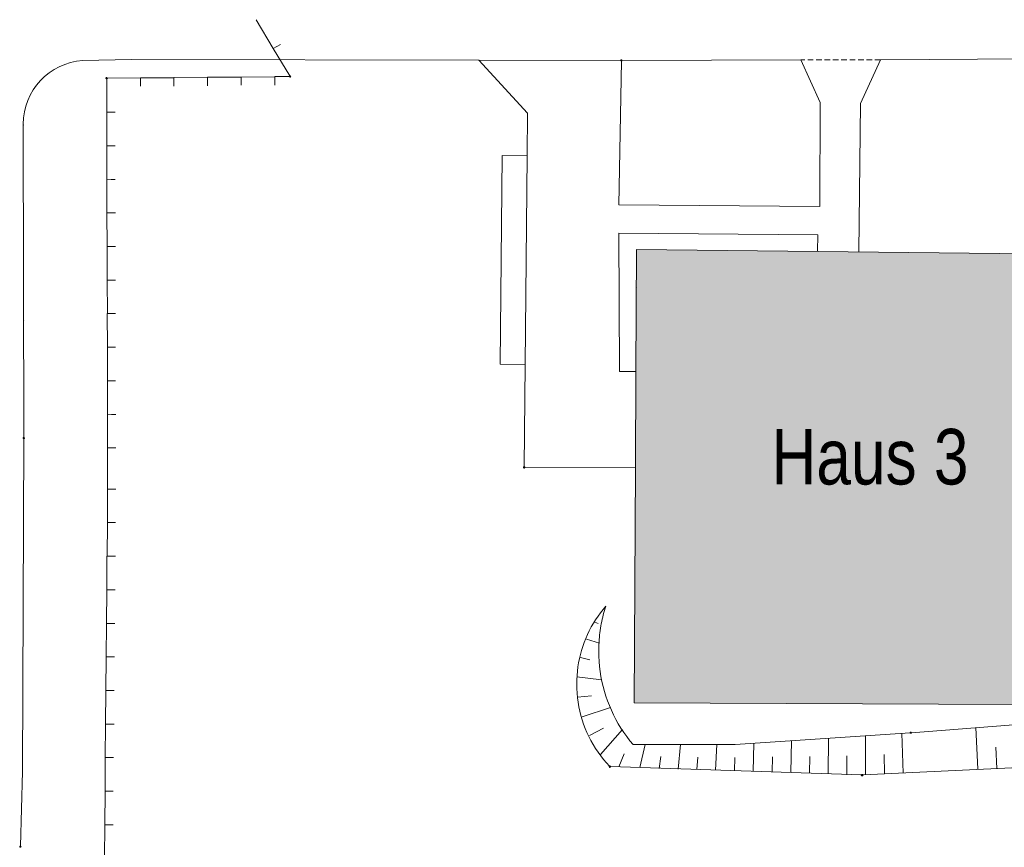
# Model space of a CAD drawing. Header units: metres. Extents: x -15 to 143, y -45 to 47.
# Tile 29 of 41: x 87.49 to 89.6, y 31.3 to 33.07. Entities that reach past the tile are written whole.
import ezdxf

# ---------------------------------------------------------------- set-up
doc = ezdxf.new("R2010")
doc.units = ezdxf.units.M
doc.header["$LTSCALE"] = 0.0125
doc.layers.add('X_YYY_STF_8', color=7, linetype='Continuous', lineweight=9)
doc.styles.add('ERSTELLTER_STIL_2', font='ARIALN.TTF')

# ---------------------------------------------------------------- blocks, each defined once
blk = doc.blocks.new('Ü_Plan_W')
at = {"layer": 'X_YYY_STF_8', "linetype": 'Continuous', "lineweight": 0}
for points in [[(1.1068, 5.8153), (1.106, 5.8141), (1.1051, 5.8141), (1.1043, 5.8153), (1.1051, 5.8166), (1.106, 5.8166), (1.1068, 5.8153)], [(0.515, 5.7866), (0.5141, 5.7857), (0.5133, 5.7857), (0.5124, 5.7866), (0.5133, 5.7878), (0.5141, 5.7878)], [(0.1873, 5.7836), (0.1865, 5.7823), (0.1852, 5.7823), (0.1848, 5.7836), (0.1852, 5.7844), (0.1865, 5.7844)], [(0.0396, 5.1405), (0.0387, 5.1393), (0.0375, 5.1393), (0.037, 5.1405), (0.0375, 5.1414), (0.0387, 5.1414)], [(0.9332, 5.0881), (0.9324, 5.0868), (0.9311, 5.0868), (0.9307, 5.0881), (0.9311, 5.0889), (0.9324, 5.0889)], [(1.6237, 4.6139), (1.6229, 4.6131), (1.622, 4.6131), (1.6212, 4.6139), (1.622, 4.6152), (1.6229, 4.6152)], [(1.5369, 4.5381), (1.5361, 4.5373), (1.5348, 4.5373), (1.5339, 4.5381), (1.5348, 4.5394), (1.5361, 4.5394)]]:
    blk.add_hatch(color=256, dxfattribs=at).paths.add_polyline_path(points, flags=0)
at = {"layer": 'X_YYY_STF_8'}
h = blk.add_hatch(color=9, dxfattribs=at)
h.dxf.hatch_style = 1
h.paths.add_polyline_path([(1.1326, 5.4775), (2.0508, 5.4674), (2.0508, 5.4331), (2.0491, 5.2595), (1.9484, 5.2599), (1.9437, 4.6639), (1.1284, 4.6677), (1.1305, 5.0872), (1.1314, 5.2595)])
at = {"layer": 'X_YYY_STF_8', "linetype": 'Continuous', "lineweight": 9}
for points in [[(1.0861, 4.5534), (1.0856, 4.5521), (1.0844, 4.5521), (1.0835, 4.5534), (1.0844, 4.5542), (1.0856, 4.5542)], [(0.0332, 4.4103), (0.0324, 4.4094), (0.0315, 4.4094), (0.0307, 4.4103), (0.0315, 4.4116), (0.0324, 4.4116), (0.0332, 4.4103)]]:
    blk.add_hatch(color=256, dxfattribs=at).paths.add_polyline_path(points, flags=0)
at = {"layer": 'X_YYY_STF_8', "linetype": 'Continuous', "lineweight": 0}
for p, q in [((0.4528, 5.8882), (0.4837, 5.8365)), ((0.49, 5.8403), (0.4964, 5.8441)), ((0.4837, 5.8365), (0.4837, 5.8369)), ((0.4837, 5.8369), (0.5133, 5.7878)), ((0.2297, 5.817), (0.1433, 5.8153)), ((0.2297, 5.817), (0.8507, 5.8158)), ((0.9379, 5.7214), (0.8507, 5.8158)), ((0.8507, 5.8158), (1.1043, 5.8153)), ((1.1005, 5.5571), (1.1055, 5.8141)), ((1.4332, 5.8166), (1.4256, 5.8166)), ((1.448, 5.8166), (1.4383, 5.8166)), ((1.4633, 5.8166), (1.4531, 5.8166)), ((1.4781, 5.8166), (1.4679, 5.8166)), ((1.4933, 5.8166), (1.4832, 5.8166)), ((1.5081, 5.8166), (1.498, 5.8166)), ((1.5229, 5.8166), (1.5132, 5.8166)), ((1.5382, 5.8166), (1.528, 5.8166)), ((1.5327, 5.7387), (1.5682, 5.8166)), ((1.553, 5.8166), (1.5433, 5.8166)), ((1.5682, 5.8166), (2.1093, 5.8196)), ((0.366, 5.7853), (0.4261, 5.7857)), ((0.4261, 5.7857), (0.4862, 5.7861)), ((0.4261, 5.7857), (0.4261, 5.7857)), ((0.4862, 5.7861), (0.4862, 5.7866)), ((0.4862, 5.7866), (0.5124, 5.7866)), ((0.5146, 5.787), (0.5146, 5.7866)), ((0.1861, 5.7231), (0.1861, 5.7823)), ((0.1869, 5.7836), (0.1869, 5.7834)), ((0.1873, 5.7836), (0.2462, 5.784)), ((0.2462, 5.784), (0.3059, 5.7844)), ((0.2462, 5.784), (0.2462, 5.784)), ((0.2462, 5.7764), (0.2462, 5.7692)), ((0.3059, 5.7844), (0.3063, 5.7849)), ((0.3063, 5.7849), (0.366, 5.7853)), ((0.3063, 5.7772), (0.3063, 5.7696)), ((0.366, 5.7853), (0.366, 5.7851)), ((0.366, 5.7777), (0.366, 5.77)), ((0.4261, 5.7781), (0.4261, 5.7709)), ((0.4862, 5.7789), (0.4862, 5.7713)), ((1.4603, 5.7404), (1.4599, 5.5541)), ((0.1865, 5.6629), (0.1861, 5.7231)), ((0.1861, 5.7231), (0.1861, 5.7229)), ((0.1937, 5.7231), (0.2013, 5.7231)), ((0.937, 5.6447), (0.9379, 5.7214)), ((0.037, 5.7006), (0.0383, 5.1418)), ((0.1865, 5.6032), (0.1861, 5.6629)), ((0.1861, 5.6629), (0.1865, 5.6629)), ((0.1937, 5.6629), (0.2013, 5.6629)), ((0.8922, 5.6452), (0.8888, 5.2726)), ((0.8922, 5.6452), (0.937, 5.6447)), ((0.937, 5.6447), (0.9337, 5.2722)), ((0.1865, 5.6028), (0.1865, 5.6032)), ((0.1865, 5.5431), (0.1865, 5.6028)), ((0.1941, 5.6028), (0.2013, 5.6028)), ((1.4599, 5.5541), (1.1005, 5.5571)), ((0.1869, 5.483), (0.1865, 5.5431)), ((0.1865, 5.5431), (0.1865, 5.5429)), ((0.1941, 5.5431), (0.2017, 5.5431)), ((1.1017, 5.2595), (1.1005, 5.5067)), ((1.1005, 5.5067), (1.4561, 5.5038)), ((1.4556, 5.4737), (1.4561, 5.5038)), ((0.1869, 5.4229), (0.1869, 5.483)), ((0.1869, 5.483), (0.1869, 5.4828)), ((0.1941, 5.483), (0.2017, 5.483)), ((0.1873, 5.3632), (0.1869, 5.4229)), ((0.1869, 5.4229), (0.1869, 5.4227)), ((0.1945, 5.4229), (0.2017, 5.4229)), ((1.1331, 5.4102), (1.1331, 5.41)), ((0.04, 5.3509), (0.04, 5.3509)), ((0.1873, 5.3031), (0.1869, 5.3632)), ((0.1869, 5.3632), (0.1873, 5.3632)), ((0.1945, 5.3632), (0.2021, 5.3632)), ((0.1873, 5.243), (0.1873, 5.3031)), ((0.1873, 5.3031), (0.1873, 5.3029)), ((0.1949, 5.3031), (0.2021, 5.3031)), ((0.8888, 5.2726), (0.9337, 5.2722)), ((0.932, 5.0893), (0.9337, 5.2722)), ((1.1314, 5.2595), (1.1017, 5.2595)), ((0.1877, 5.1833), (0.1873, 5.243)), ((0.1873, 5.243), (0.1873, 5.2428)), ((0.1949, 5.243), (0.2021, 5.243)), ((0.1877, 5.1829), (0.1877, 5.1833)), ((0.1877, 5.1232), (0.1877, 5.1829)), ((0.1949, 5.1829), (0.2026, 5.1829)), ((0.0383, 5.1393), (0.0358, 4.5445)), ((0.1877, 5.0631), (0.1877, 5.1232)), ((0.1877, 5.1232), (0.1877, 5.1232)), ((0.1949, 5.1232), (0.2026, 5.1232)), ((0.9328, 5.0881), (0.9328, 5.0879)), ((0.1873, 4.9894), (0.1877, 5.0495)), ((0.1877, 5.0495), (0.1877, 5.0631)), ((0.1877, 5.0495), (0.1877, 5.0495)), ((0.1954, 5.0495), (0.2026, 5.0495)), ((0.1869, 4.9297), (0.1873, 4.9894)), ((0.1873, 4.9894), (0.1873, 4.9894)), ((0.1949, 4.9894), (0.2021, 4.9894)), ((0.1861, 4.8696), (0.1865, 4.9293)), ((0.1865, 4.9293), (0.1869, 4.9297)), ((0.1941, 4.9293), (0.2017, 4.9293)), ((0.1856, 4.8095), (0.1861, 4.8696)), ((0.1861, 4.8696), (0.1861, 4.8694)), ((0.1937, 4.8692), (0.2013, 4.8692)), ((0.1852, 4.7494), (0.1856, 4.8095)), ((0.1856, 4.8095), (0.1856, 4.8093)), ((0.1933, 4.8095), (0.2004, 4.8095)), ((1.0581, 4.8116), (1.064, 4.8095)), ((1.0433, 4.7811), (1.0662, 4.7739)), ((0.1848, 4.6897), (0.1852, 4.7494)), ((0.1852, 4.7494), (0.1852, 4.7494)), ((0.1928, 4.7494), (0.2, 4.7494)), ((1.0323, 4.7485), (1.0492, 4.7443)), ((1.026, 4.7138), (1.07, 4.7083)), ((0.1839, 4.6296), (0.1848, 4.6897)), ((0.1848, 4.6897), (0.1848, 4.6895)), ((0.192, 4.6893), (0.1996, 4.6893)), ((1.0268, 4.6774), (1.0522, 4.68)), ((1.0353, 4.6423), (1.0861, 4.6592)), ((0.1835, 4.5695), (0.1839, 4.6296)), ((0.1839, 4.6296), (0.1839, 4.6296)), ((0.1916, 4.6296), (0.1992, 4.6296)), ((1.0484, 4.6093), (1.0734, 4.6224)), ((1.0683, 4.575), (1.1072, 4.6199)), ((1.6212, 4.6139), (1.3087, 4.5932)), ((1.5416, 4.5386), (1.5412, 4.6084)), ((1.6085, 4.542), (1.6063, 4.6131)), ((1.6233, 4.6143), (1.6233, 4.6139)), ((1.7422, 4.5487), (1.7384, 4.6232)), ((1.1263, 4.5928), (1.3087, 4.5932)), ((1.1381, 4.5517), (1.1479, 4.5928)), ((1.2067, 4.5492), (1.2109, 4.5928)), ((1.2736, 4.547), (1.2757, 4.5928)), ((1.3405, 4.5449), (1.3422, 4.5953)), ((1.4078, 4.5428), (1.4091, 4.5995)), ((1.4747, 4.5403), (1.4751, 4.6042)), ((1.1009, 4.553), (1.1106, 4.5762)), ((1.5081, 4.539), (1.5081, 4.5729)), ((1.575, 4.5403), (1.5746, 4.5754)), ((1.7757, 4.5504), (1.774, 4.5881)), ((0.1831, 4.5098), (0.1835, 4.5695)), ((0.1835, 4.5695), (0.1835, 4.5693)), ((0.1911, 4.5695), (0.1983, 4.5695)), ((1.1728, 4.5504), (1.1758, 4.5716)), ((1.2402, 4.5483), (1.2418, 4.5703)), ((1.3075, 4.5458), (1.3079, 4.5695)), ((1.3744, 4.5436), (1.3752, 4.5707)), ((1.4412, 4.5415), (1.4417, 4.5716)), ((0.0358, 4.5445), (0.032, 4.4116)), ((1.0856, 4.5534), (1.0856, 4.5532)), ((1.0861, 4.5534), (1.5344, 4.5386)), ((1.5369, 4.5386), (1.8498, 4.5538)), ((0.1827, 4.4497), (0.1831, 4.5094)), ((0.1831, 4.5094), (0.1831, 4.5098)), ((0.1907, 4.5094), (0.1979, 4.5094)), ((0.1822, 4.3896), (0.1827, 4.4497)), ((0.1827, 4.4497), (0.1827, 4.4495)), ((0.1899, 4.4492), (0.1975, 4.4492)), ((0.0328, 4.4107), (0.0328, 4.4103))]:
    blk.add_line(p, q, dxfattribs=at)
at = {"layer": 'X_YYY_STF_8', "linetype": 'Continuous', "lineweight": 13}
for p, q in [((0.4837, 5.8369), (0.49, 5.8403)), ((1.5682, 5.8166), (1.5581, 5.8166)), ((0.4261, 5.7857), (0.4261, 5.7781)), ((0.4862, 5.7866), (0.4862, 5.7789)), ((0.2462, 5.784), (0.2462, 5.7764)), ((0.3063, 5.7849), (0.3063, 5.7772)), ((0.366, 5.7853), (0.366, 5.7777)), ((0.1861, 5.7231), (0.1937, 5.7231)), ((0.1865, 5.6629), (0.1937, 5.6629)), ((0.1865, 5.6032), (0.1941, 5.6028)), ((0.1865, 5.5431), (0.1941, 5.5431)), ((0.1869, 5.483), (0.1941, 5.483)), ((0.1869, 5.4229), (0.1945, 5.4229)), ((0.1873, 5.3632), (0.1945, 5.3632)), ((0.1873, 5.3031), (0.1949, 5.3031)), ((0.1873, 5.243), (0.1949, 5.243)), ((0.1877, 5.1833), (0.1949, 5.1829)), ((0.1877, 5.1232), (0.1949, 5.1232)), ((0.1877, 5.0495), (0.1954, 5.0495)), ((0.1873, 4.9894), (0.1949, 4.9894)), ((0.1869, 4.9297), (0.1941, 4.9293)), ((0.1861, 4.8696), (0.1937, 4.8692)), ((0.1856, 4.8095), (0.1933, 4.8095)), ((0.1852, 4.7494), (0.1928, 4.7494)), ((0.1848, 4.6897), (0.192, 4.6893)), ((0.1839, 4.6296), (0.1916, 4.6296)), ((0.1835, 4.5695), (0.1911, 4.5695)), ((0.1831, 4.5098), (0.1907, 4.5094)), ((0.1827, 4.4497), (0.1899, 4.4492))]:
    blk.add_line(p, q, dxfattribs=at)
at = {"layer": 'X_YYY_STF_8', "linetype": 'Continuous', "lineweight": 9}
for p, q in [((0.4837, 5.8365), (0.4837, 5.8369)), ((1.1064, 5.8153), (1.1064, 5.8151)), ((0.4261, 5.7857), (0.4261, 5.7857)), ((0.4862, 5.7861), (0.4862, 5.7866)), ((0.2462, 5.784), (0.2462, 5.784)), ((0.3059, 5.7844), (0.3063, 5.7849)), ((0.366, 5.7853), (0.366, 5.7851)), ((0.1861, 5.7231), (0.1861, 5.7229)), ((0.1861, 5.6629), (0.1865, 5.6629)), ((0.1865, 5.6028), (0.1865, 5.6032)), ((0.1865, 5.5431), (0.1865, 5.5429)), ((0.1869, 5.483), (0.1869, 5.4828)), ((0.1869, 5.4229), (0.1869, 5.4227)), ((0.1869, 5.3632), (0.1873, 5.3632)), ((0.1873, 5.3031), (0.1873, 5.3029)), ((0.1873, 5.243), (0.1873, 5.2428)), ((0.1877, 5.1829), (0.1877, 5.1833)), ((0.0392, 5.1405), (0.0392, 5.1403)), ((0.1877, 5.1232), (0.1877, 5.1232)), ((0.1877, 5.0495), (0.1877, 5.0495)), ((0.1873, 4.9894), (0.1873, 4.9894)), ((0.1865, 4.9293), (0.1869, 4.9297)), ((0.1861, 4.8696), (0.1861, 4.8694)), ((0.1856, 4.8095), (0.1856, 4.8093)), ((0.1852, 4.7494), (0.1852, 4.7494)), ((0.1848, 4.6897), (0.1848, 4.6895)), ((0.1839, 4.6296), (0.1839, 4.6296)), ((0.1835, 4.5695), (0.1835, 4.5693)), ((0.1831, 4.5094), (0.1831, 4.5098)), ((0.1827, 4.4497), (0.1827, 4.4495))]:
    blk.add_line(p, q, dxfattribs=at)
at = {"layer": 'X_YYY_STF_8', "linetype": 'Continuous', "lineweight": 5}
for p, q in [((1.4256, 5.8166), (1.1068, 5.8153)), ((1.4256, 5.8166), (1.4603, 5.7404)), ((1.5297, 5.4733), (1.5327, 5.7387)), ((0.9328, 5.0881), (1.1305, 5.0872)), ((1.6237, 4.6139), (2.0276, 4.6461))]:
    blk.add_line(p, q, dxfattribs=at)
at = {"layer": 'X_YYY_STF_8', "linetype": 'Continuous', "lineweight": 0}
for points in [[(1.1068, 5.8153), (1.106, 5.8141), (1.1051, 5.8141), (1.1043, 5.8153), (1.1051, 5.8166), (1.106, 5.8166), (1.1068, 5.8153)], [(0.515, 5.7866), (0.5141, 5.7857), (0.5133, 5.7857), (0.5124, 5.7866), (0.5133, 5.7878), (0.5141, 5.7878)], [(0.1873, 5.7836), (0.1865, 5.7823), (0.1852, 5.7823), (0.1848, 5.7836), (0.1852, 5.7844), (0.1865, 5.7844)], [(0.0396, 5.1405), (0.0387, 5.1393), (0.0375, 5.1393), (0.037, 5.1405), (0.0375, 5.1414), (0.0387, 5.1414)], [(0.9332, 5.0881), (0.9324, 5.0868), (0.9311, 5.0868), (0.9307, 5.0881), (0.9311, 5.0889), (0.9324, 5.0889)], [(1.6237, 4.6139), (1.6229, 4.6131), (1.622, 4.6131), (1.6212, 4.6139), (1.622, 4.6152), (1.6229, 4.6152)], [(1.5369, 4.5381), (1.5361, 4.5373), (1.5348, 4.5373), (1.5339, 4.5381), (1.5348, 4.5394), (1.5361, 4.5394)]]:
    blk.add_lwpolyline(points, close=True, dxfattribs=at)
at = {"layer": 'X_YYY_STF_8', "linetype": 'Continuous', "lineweight": 9}
for points in [[(1.1043, 5.8153), (1.1043, 5.8155), (1.1043, 5.8156), (1.1043, 5.8157), (1.1043, 5.8158), (1.1043, 5.8159), (1.1044, 5.816), (1.1044, 5.8161), (1.1045, 5.8162), (1.1045, 5.8162), (1.1046, 5.8163), (1.1047, 5.8164), (1.1047, 5.8164), (1.1048, 5.8165), (1.1049, 5.8165), (1.105, 5.8165), (1.1051, 5.8166), (1.1052, 5.8166), (1.1053, 5.8166), (1.1054, 5.8166), (1.1055, 5.8166)], [(1.1055, 5.8145), (1.1054, 5.8145), (1.1053, 5.8145), (1.1052, 5.8145), (1.1051, 5.8145), (1.105, 5.8146), (1.1049, 5.8146), (1.1048, 5.8146), (1.1047, 5.8147), (1.1047, 5.8147), (1.1046, 5.8148), (1.1045, 5.8148), (1.1045, 5.8149), (1.1044, 5.8149), (1.1044, 5.815), (1.1043, 5.815), (1.1043, 5.8151), (1.1043, 5.8152), (1.1043, 5.8152), (1.1043, 5.8153), (1.1043, 5.8153)], [(1.1055, 5.8166), (1.1056, 5.8166), (1.1057, 5.8166), (1.1057, 5.8166), (1.1058, 5.8166), (1.1058, 5.8165), (1.1059, 5.8165), (1.106, 5.8165), (1.106, 5.8164), (1.1061, 5.8164), (1.1061, 5.8163), (1.1062, 5.8162), (1.1062, 5.8162), (1.1062, 5.8161), (1.1063, 5.816), (1.1063, 5.8159), (1.1063, 5.8158), (1.1064, 5.8157), (1.1064, 5.8156), (1.1064, 5.8155), (1.1064, 5.8153)], [(1.1064, 5.8153), (1.1064, 5.8153), (1.1064, 5.8152), (1.1064, 5.8152), (1.1063, 5.8151), (1.1063, 5.815), (1.1063, 5.815), (1.1062, 5.8149), (1.1062, 5.8149), (1.1062, 5.8148), (1.1061, 5.8148), (1.1061, 5.8147), (1.106, 5.8147), (1.106, 5.8146), (1.1059, 5.8146), (1.1058, 5.8146), (1.1058, 5.8145), (1.1057, 5.8145), (1.1057, 5.8145), (1.1056, 5.8145), (1.1055, 5.8145)], [(0.037, 5.1405), (0.037, 5.1407), (0.0371, 5.1408), (0.0371, 5.1409), (0.0371, 5.141), (0.0371, 5.1411), (0.0371, 5.1412), (0.0372, 5.1413), (0.0372, 5.1414), (0.0373, 5.1414), (0.0373, 5.1415), (0.0374, 5.1416), (0.0374, 5.1416), (0.0375, 5.1417), (0.0375, 5.1417), (0.0376, 5.1417), (0.0376, 5.1418), (0.0377, 5.1418), (0.0378, 5.1418), (0.0378, 5.1418), (0.0379, 5.1418)], [(0.0379, 5.1393), (0.0378, 5.1393), (0.0378, 5.1394), (0.0377, 5.1395), (0.0376, 5.1395), (0.0376, 5.1396), (0.0375, 5.1397), (0.0375, 5.1397), (0.0374, 5.1398), (0.0374, 5.1398), (0.0373, 5.1399), (0.0373, 5.14), (0.0372, 5.14), (0.0372, 5.1401), (0.0371, 5.1402), (0.0371, 5.1402), (0.0371, 5.1403), (0.0371, 5.1404), (0.0371, 5.1404), (0.037, 5.1405), (0.037, 5.1405)], [(0.0379, 5.1418), (0.038, 5.1418), (0.0381, 5.1418), (0.0382, 5.1418), (0.0383, 5.1418), (0.0384, 5.1417), (0.0385, 5.1417), (0.0386, 5.1417), (0.0387, 5.1416), (0.0388, 5.1416), (0.0388, 5.1415), (0.0389, 5.1414), (0.039, 5.1414), (0.039, 5.1413), (0.039, 5.1412), (0.0391, 5.1411), (0.0391, 5.141), (0.0391, 5.1409), (0.0391, 5.1408), (0.0392, 5.1407), (0.0392, 5.1405)], [(0.0392, 5.1405), (0.0392, 5.1404), (0.0391, 5.1403), (0.0391, 5.1402), (0.0391, 5.1401), (0.039, 5.14), (0.039, 5.1399), (0.0389, 5.1398), (0.0388, 5.1397), (0.0388, 5.1397), (0.0387, 5.1396), (0.0386, 5.1395), (0.0385, 5.1395), (0.0384, 5.1394), (0.0383, 5.1394), (0.0383, 5.1394), (0.0382, 5.1393), (0.0381, 5.1393), (0.038, 5.1393), (0.038, 5.1393), (0.0379, 5.1393)]]:
    blk.add_lwpolyline(points, dxfattribs=at)
at = {"layer": 'X_YYY_STF_8', "linetype": 'Continuous', "lineweight": 0}
for points in [[(0.5124, 5.787), (0.5125, 5.787), (0.5125, 5.7871), (0.5125, 5.7872), (0.5125, 5.7872), (0.5125, 5.7873), (0.5126, 5.7873), (0.5126, 5.7874), (0.5126, 5.7875), (0.5127, 5.7875), (0.5128, 5.7876), (0.5128, 5.7876), (0.5129, 5.7876), (0.513, 5.7877), (0.5131, 5.7877), (0.5132, 5.7878), (0.5133, 5.7878), (0.5134, 5.7878), (0.5135, 5.7878), (0.5136, 5.7878), (0.5137, 5.7878)], [(0.5137, 5.7857), (0.5136, 5.7857), (0.5135, 5.7857), (0.5134, 5.7857), (0.5133, 5.7858), (0.5132, 5.7858), (0.5131, 5.7858), (0.513, 5.7859), (0.5129, 5.7859), (0.5128, 5.786), (0.5128, 5.786), (0.5127, 5.7861), (0.5126, 5.7862), (0.5126, 5.7862), (0.5126, 5.7863), (0.5125, 5.7864), (0.5125, 5.7865), (0.5125, 5.7866), (0.5125, 5.7867), (0.5125, 5.7869), (0.5124, 5.787)], [(0.5137, 5.7878), (0.5138, 5.7878), (0.5138, 5.7878), (0.5139, 5.7878), (0.514, 5.7878), (0.514, 5.7878), (0.5141, 5.7877), (0.5141, 5.7877), (0.5142, 5.7876), (0.5142, 5.7876), (0.5143, 5.7876), (0.5143, 5.7875), (0.5144, 5.7875), (0.5144, 5.7874), (0.5145, 5.7873), (0.5145, 5.7873), (0.5145, 5.7872), (0.5145, 5.7872), (0.5145, 5.7871), (0.5146, 5.787), (0.5146, 5.787)], [(0.5146, 5.7866), (0.5146, 5.7865), (0.5145, 5.7864), (0.5145, 5.7864), (0.5145, 5.7863), (0.5145, 5.7862), (0.5145, 5.7862), (0.5144, 5.7861), (0.5144, 5.7861), (0.5143, 5.786), (0.5143, 5.786), (0.5142, 5.7859), (0.5142, 5.7859), (0.5141, 5.7858), (0.5141, 5.7858), (0.514, 5.7858), (0.514, 5.7858), (0.5139, 5.7857), (0.5138, 5.7857), (0.5138, 5.7857), (0.5137, 5.7857)], [(0.1848, 5.7836), (0.1848, 5.7837), (0.1848, 5.7838), (0.1848, 5.7839), (0.1848, 5.7841), (0.1849, 5.7842), (0.1849, 5.7842), (0.1849, 5.7843), (0.185, 5.7844), (0.185, 5.7845), (0.1851, 5.7845), (0.1851, 5.7846), (0.1852, 5.7847), (0.1852, 5.7847), (0.1853, 5.7848), (0.1853, 5.7848), (0.1854, 5.7848), (0.1854, 5.7848), (0.1855, 5.7849), (0.1856, 5.7849), (0.1856, 5.7849)], [(0.1856, 5.7827), (0.1856, 5.7828), (0.1855, 5.7828), (0.1854, 5.7828), (0.1854, 5.7828), (0.1853, 5.7828), (0.1853, 5.7829), (0.1852, 5.7829), (0.1852, 5.7829), (0.1851, 5.783), (0.1851, 5.783), (0.185, 5.7831), (0.185, 5.7831), (0.1849, 5.7832), (0.1849, 5.7832), (0.1849, 5.7833), (0.1848, 5.7833), (0.1848, 5.7834), (0.1848, 5.7835), (0.1848, 5.7835), (0.1848, 5.7836)], [(0.1856, 5.7849), (0.1858, 5.7849), (0.1859, 5.7849), (0.186, 5.7848), (0.1861, 5.7848), (0.1862, 5.7848), (0.1863, 5.7848), (0.1864, 5.7847), (0.1864, 5.7847), (0.1865, 5.7846), (0.1866, 5.7845), (0.1866, 5.7845), (0.1867, 5.7844), (0.1867, 5.7843), (0.1868, 5.7842), (0.1868, 5.7842), (0.1869, 5.7841), (0.1869, 5.7839), (0.1869, 5.7838), (0.1869, 5.7837), (0.1869, 5.7836)], [(0.1869, 5.7836), (0.1869, 5.7835), (0.1869, 5.7835), (0.1869, 5.7834), (0.1869, 5.7833), (0.1868, 5.7833), (0.1868, 5.7832), (0.1867, 5.7832), (0.1867, 5.7831), (0.1866, 5.7831), (0.1866, 5.783), (0.1865, 5.783), (0.1864, 5.7829), (0.1864, 5.7829), (0.1863, 5.7829), (0.1862, 5.7828), (0.1861, 5.7828), (0.186, 5.7828), (0.1859, 5.7828), (0.1858, 5.7828), (0.1856, 5.7827)], [(0.0375, 5.7002), (0.0374, 5.7001), (0.0373, 5.7), (0.0373, 5.6999), (0.0373, 5.6998), (0.0372, 5.6998), (0.0372, 5.6998), (0.0372, 5.6998), (0.0371, 5.6998), (0.0371, 5.6998), (0.0371, 5.6999), (0.0371, 5.7), (0.0371, 5.7), (0.0371, 5.7002), (0.0371, 5.7003), (0.037, 5.7004), (0.037, 5.7006), (0.037, 5.7008), (0.037, 5.701), (0.037, 5.7012), (0.037, 5.7015)], [(0.9307, 5.0881), (0.9307, 5.0882), (0.9307, 5.0883), (0.9307, 5.0884), (0.9307, 5.0885), (0.9308, 5.0886), (0.9308, 5.0887), (0.9308, 5.0888), (0.9309, 5.0889), (0.9309, 5.0889), (0.931, 5.089), (0.931, 5.0891), (0.9311, 5.0891), (0.9311, 5.0892), (0.9312, 5.0892), (0.9312, 5.0892), (0.9313, 5.0893), (0.9314, 5.0893), (0.9314, 5.0893), (0.9315, 5.0893), (0.9315, 5.0893)], [(0.9315, 5.0872), (0.9315, 5.0872), (0.9314, 5.0872), (0.9314, 5.0872), (0.9313, 5.0873), (0.9312, 5.0873), (0.9312, 5.0873), (0.9311, 5.0873), (0.9311, 5.0874), (0.931, 5.0874), (0.931, 5.0875), (0.9309, 5.0875), (0.9309, 5.0876), (0.9308, 5.0876), (0.9308, 5.0877), (0.9308, 5.0877), (0.9307, 5.0878), (0.9307, 5.0879), (0.9307, 5.0879), (0.9307, 5.088), (0.9307, 5.0881)], [(0.9315, 5.0893), (0.9317, 5.0893), (0.9318, 5.0893), (0.9319, 5.0893), (0.932, 5.0893), (0.9321, 5.0892), (0.9322, 5.0892), (0.9323, 5.0892), (0.9324, 5.0891), (0.9324, 5.0891), (0.9325, 5.089), (0.9326, 5.0889), (0.9326, 5.0889), (0.9327, 5.0888), (0.9327, 5.0887), (0.9327, 5.0886), (0.9328, 5.0885), (0.9328, 5.0884), (0.9328, 5.0883), (0.9328, 5.0882), (0.9328, 5.0881)], [(0.9328, 5.0881), (0.9328, 5.088), (0.9328, 5.0879), (0.9328, 5.0879), (0.9328, 5.0878), (0.9327, 5.0877), (0.9327, 5.0877), (0.9327, 5.0876), (0.9326, 5.0876), (0.9326, 5.0875), (0.9325, 5.0875), (0.9324, 5.0874), (0.9324, 5.0874), (0.9323, 5.0873), (0.9322, 5.0873), (0.9321, 5.0873), (0.932, 5.0873), (0.9319, 5.0872), (0.9318, 5.0872), (0.9317, 5.0872), (0.9315, 5.0872)], [(1.0255, 4.7011), (1.0257, 4.7088), (1.0261, 4.7164), (1.0268, 4.724), (1.0277, 4.7316), (1.029, 4.7391), (1.0305, 4.7465), (1.0322, 4.7539), (1.0342, 4.7612), (1.0365, 4.7684), (1.039, 4.7755), (1.0418, 4.7826), (1.0448, 4.7895), (1.0481, 4.7963), (1.0516, 4.803), (1.0554, 4.8096), (1.0593, 4.816), (1.0636, 4.8224), (1.068, 4.8285), (1.0727, 4.8345), (1.0776, 4.8404)], [(1.0649, 4.76), (1.0649, 4.7641), (1.065, 4.7682), (1.0652, 4.7723), (1.0654, 4.7764), (1.0657, 4.7805), (1.066, 4.7846), (1.0665, 4.7887), (1.0669, 4.7927), (1.0675, 4.7968), (1.0681, 4.8008), (1.0687, 4.8048), (1.0695, 4.8089), (1.0703, 4.8129), (1.0711, 4.8168), (1.072, 4.8208), (1.073, 4.8248), (1.0741, 4.8287), (1.0752, 4.8326), (1.0764, 4.8365), (1.0776, 4.8404)], [(1.1263, 4.5928), (1.1204, 4.5998), (1.1149, 4.6071), (1.1096, 4.6145), (1.1046, 4.6221), (1.0999, 4.6299), (1.0955, 4.6378), (1.0913, 4.6459), (1.0875, 4.6541), (1.0839, 4.6624), (1.0807, 4.6708), (1.0777, 4.6794), (1.075, 4.688), (1.0727, 4.6968), (1.0706, 4.7056), (1.0689, 4.7145), (1.0675, 4.7235), (1.0663, 4.7325), (1.0655, 4.7416), (1.0651, 4.7508), (1.0649, 4.76)], [(1.0844, 4.5542), (1.0788, 4.5602), (1.0735, 4.5664), (1.0684, 4.5728), (1.0636, 4.5793), (1.0591, 4.5861), (1.0549, 4.5929), (1.0509, 4.5999), (1.0472, 4.6071), (1.0438, 4.6144), (1.0407, 4.6218), (1.0378, 4.6293), (1.0353, 4.637), (1.033, 4.6447), (1.031, 4.6526), (1.0294, 4.6605), (1.028, 4.6685), (1.0269, 4.6766), (1.0261, 4.6847), (1.0257, 4.6929), (1.0255, 4.7011)], [(1.6212, 4.6143), (1.6212, 4.6144), (1.6212, 4.6145), (1.6212, 4.6145), (1.6212, 4.6146), (1.6212, 4.6147), (1.6213, 4.6147), (1.6213, 4.6148), (1.6214, 4.6148), (1.6214, 4.6149), (1.6215, 4.6149), (1.6215, 4.615), (1.6216, 4.615), (1.6217, 4.6151), (1.6218, 4.6151), (1.6219, 4.6151), (1.622, 4.6151), (1.6221, 4.6152), (1.6222, 4.6152), (1.6223, 4.6152), (1.6224, 4.6152)], [(1.6224, 4.6131), (1.6223, 4.6131), (1.6222, 4.6131), (1.6221, 4.6131), (1.622, 4.6131), (1.6219, 4.6132), (1.6218, 4.6132), (1.6217, 4.6132), (1.6216, 4.6133), (1.6215, 4.6133), (1.6215, 4.6134), (1.6214, 4.6135), (1.6214, 4.6135), (1.6213, 4.6136), (1.6213, 4.6137), (1.6212, 4.6138), (1.6212, 4.6139), (1.6212, 4.614), (1.6212, 4.6141), (1.6212, 4.6142), (1.6212, 4.6143)], [(1.6224, 4.6152), (1.6225, 4.6152), (1.6226, 4.6152), (1.6226, 4.6152), (1.6227, 4.6151), (1.6227, 4.6151), (1.6228, 4.6151), (1.6229, 4.6151), (1.6229, 4.615), (1.623, 4.615), (1.623, 4.6149), (1.6231, 4.6149), (1.6231, 4.6148), (1.6231, 4.6148), (1.6232, 4.6147), (1.6232, 4.6147), (1.6232, 4.6146), (1.6232, 4.6145), (1.6233, 4.6145), (1.6233, 4.6144), (1.6233, 4.6143)], [(1.6233, 4.6139), (1.6233, 4.6139), (1.6233, 4.6138), (1.6232, 4.6137), (1.6232, 4.6137), (1.6232, 4.6136), (1.6232, 4.6136), (1.6231, 4.6135), (1.6231, 4.6134), (1.6231, 4.6134), (1.623, 4.6133), (1.623, 4.6133), (1.6229, 4.6133), (1.6229, 4.6132), (1.6228, 4.6132), (1.6227, 4.6131), (1.6227, 4.6131), (1.6226, 4.6131), (1.6226, 4.6131), (1.6225, 4.6131), (1.6224, 4.6131)], [(1.0835, 4.5534), (1.0835, 4.5535), (1.0835, 4.5536), (1.0836, 4.5537), (1.0836, 4.5538), (1.0836, 4.5539), (1.0836, 4.554), (1.0837, 4.5541), (1.0837, 4.5542), (1.0838, 4.5543), (1.0838, 4.5543), (1.0839, 4.5544), (1.084, 4.5545), (1.0841, 4.5545), (1.0841, 4.5545), (1.0842, 4.5546), (1.0843, 4.5546), (1.0844, 4.5546), (1.0846, 4.5546), (1.0847, 4.5547), (1.0848, 4.5547)], [(1.0848, 4.5547), (1.0849, 4.5547), (1.0849, 4.5546), (1.085, 4.5546), (1.085, 4.5546), (1.0851, 4.5546), (1.0852, 4.5545), (1.0852, 4.5545), (1.0853, 4.5545), (1.0853, 4.5544), (1.0854, 4.5543), (1.0854, 4.5543), (1.0855, 4.5542), (1.0855, 4.5541), (1.0855, 4.554), (1.0856, 4.5539), (1.0856, 4.5538), (1.0856, 4.5537), (1.0856, 4.5536), (1.0856, 4.5535), (1.0856, 4.5534)], [(1.0848, 4.5525), (1.0847, 4.5525), (1.0846, 4.5526), (1.0844, 4.5526), (1.0843, 4.5526), (1.0842, 4.5526), (1.0841, 4.5526), (1.0841, 4.5527), (1.084, 4.5527), (1.0839, 4.5528), (1.0838, 4.5528), (1.0838, 4.5529), (1.0837, 4.5529), (1.0837, 4.553), (1.0836, 4.553), (1.0836, 4.5531), (1.0836, 4.5531), (1.0836, 4.5532), (1.0835, 4.5533), (1.0835, 4.5533), (1.0835, 4.5534)], [(1.0856, 4.5534), (1.0856, 4.5533), (1.0856, 4.5533), (1.0856, 4.5532), (1.0856, 4.5531), (1.0856, 4.5531), (1.0855, 4.553), (1.0855, 4.553), (1.0855, 4.5529), (1.0854, 4.5529), (1.0854, 4.5528), (1.0853, 4.5528), (1.0853, 4.5527), (1.0852, 4.5527), (1.0852, 4.5526), (1.0851, 4.5526), (1.085, 4.5526), (1.085, 4.5526), (1.0849, 4.5526), (1.0849, 4.5525), (1.0848, 4.5525)], [(1.5339, 4.5386), (1.534, 4.5386), (1.534, 4.5387), (1.534, 4.5388), (1.534, 4.5388), (1.5341, 4.5389), (1.5341, 4.5389), (1.5342, 4.539), (1.5343, 4.539), (1.5343, 4.5391), (1.5344, 4.5392), (1.5345, 4.5392), (1.5346, 4.5392), (1.5347, 4.5393), (1.5348, 4.5393), (1.5348, 4.5393), (1.5349, 4.5394), (1.535, 4.5394), (1.5351, 4.5394), (1.5352, 4.5394), (1.5352, 4.5394)], [(1.5352, 4.5373), (1.5352, 4.5373), (1.5351, 4.5373), (1.535, 4.5373), (1.5349, 4.5373), (1.5348, 4.5374), (1.5348, 4.5374), (1.5347, 4.5375), (1.5346, 4.5375), (1.5345, 4.5376), (1.5344, 4.5376), (1.5343, 4.5377), (1.5343, 4.5378), (1.5342, 4.5378), (1.5341, 4.5379), (1.5341, 4.538), (1.534, 4.5381), (1.534, 4.5382), (1.534, 4.5383), (1.534, 4.5384), (1.5339, 4.5386)], [(1.5352, 4.5394), (1.5353, 4.5394), (1.5354, 4.5394), (1.5354, 4.5394), (1.5355, 4.5394), (1.5356, 4.5393), (1.5357, 4.5393), (1.5358, 4.5393), (1.5358, 4.5392), (1.5359, 4.5392), (1.536, 4.5392), (1.5361, 4.5391), (1.5362, 4.539), (1.5362, 4.539), (1.5363, 4.5389), (1.5364, 4.5389), (1.5364, 4.5388), (1.5364, 4.5388), (1.5365, 4.5387), (1.5365, 4.5386), (1.5365, 4.5386)], [(1.5365, 4.5381), (1.5364, 4.5381), (1.5364, 4.538), (1.5363, 4.538), (1.5362, 4.5379), (1.5362, 4.5378), (1.5361, 4.5378), (1.536, 4.5377), (1.536, 4.5377), (1.5359, 4.5376), (1.5359, 4.5376), (1.5358, 4.5375), (1.5357, 4.5375), (1.5357, 4.5374), (1.5356, 4.5374), (1.5355, 4.5374), (1.5355, 4.5373), (1.5354, 4.5373), (1.5353, 4.5373), (1.5353, 4.5373), (1.5352, 4.5373)], [(1.5365, 4.5386), (1.5365, 4.5386), (1.5365, 4.5386), (1.5365, 4.5386), (1.5365, 4.5386), (1.5365, 4.5386), (1.5365, 4.5386), (1.5365, 4.5385), (1.5365, 4.5385), (1.5365, 4.5385), (1.5365, 4.5385), (1.5365, 4.5385), (1.5365, 4.5385), (1.5365, 4.5385), (1.5365, 4.5384), (1.5365, 4.5384), (1.5365, 4.5384), (1.5365, 4.5383), (1.5365, 4.5383), (1.5365, 4.5382), (1.5365, 4.5381)], [(0.0307, 4.4107), (0.0307, 4.4108), (0.0307, 4.4108), (0.0307, 4.4109), (0.0307, 4.411), (0.0308, 4.411), (0.0308, 4.4111), (0.0308, 4.4111), (0.0309, 4.4112), (0.0309, 4.4113), (0.031, 4.4113), (0.0311, 4.4113), (0.0311, 4.4114), (0.0312, 4.4114), (0.0313, 4.4115), (0.0314, 4.4115), (0.0315, 4.4115), (0.0316, 4.4115), (0.0317, 4.4116), (0.0318, 4.4116), (0.032, 4.4116)], [(0.032, 4.4094), (0.0318, 4.4095), (0.0317, 4.4095), (0.0316, 4.4095), (0.0315, 4.4095), (0.0314, 4.4095), (0.0313, 4.4096), (0.0312, 4.4096), (0.0311, 4.4097), (0.0311, 4.4097), (0.031, 4.4098), (0.0309, 4.4098), (0.0309, 4.4099), (0.0308, 4.41), (0.0308, 4.4101), (0.0308, 4.4102), (0.0307, 4.4103), (0.0307, 4.4104), (0.0307, 4.4105), (0.0307, 4.4106), (0.0307, 4.4107)], [(0.0328, 4.4103), (0.0328, 4.4102), (0.0328, 4.4102), (0.0328, 4.4101), (0.0328, 4.41), (0.0327, 4.41), (0.0327, 4.4099), (0.0327, 4.4099), (0.0326, 4.4098), (0.0326, 4.4098), (0.0325, 4.4097), (0.0325, 4.4097), (0.0324, 4.4096), (0.0324, 4.4096), (0.0323, 4.4096), (0.0323, 4.4095), (0.0322, 4.4095), (0.0322, 4.4095), (0.0321, 4.4095), (0.032, 4.4095), (0.032, 4.4094)]]:
    blk.add_lwpolyline(points, dxfattribs=at)
at = {"layer": 'X_YYY_STF_8'}
blk.add_lwpolyline([(1.1326, 5.4775), (2.0508, 5.4674), (2.0508, 5.4331), (2.0491, 5.2595), (1.9484, 5.2599), (1.9437, 4.6639), (1.1284, 4.6677), (1.1305, 5.0872), (1.1314, 5.2595), (1.1326, 5.4775)], dxfattribs=at)
at = {"layer": 'X_YYY_STF_8', "linetype": 'Continuous', "lineweight": 9}
for points in [[(1.0861, 4.5534), (1.0856, 4.5521), (1.0844, 4.5521), (1.0835, 4.5534), (1.0844, 4.5542), (1.0856, 4.5542)], [(0.0332, 4.4103), (0.0324, 4.4094), (0.0315, 4.4094), (0.0307, 4.4103), (0.0315, 4.4116), (0.0324, 4.4116), (0.0332, 4.4103)]]:
    blk.add_lwpolyline(points, close=True, dxfattribs=at)
at = {"layer": 'X_YYY_STF_8', "linetype": 'Continuous', "lineweight": 0}
for centre, radius, start, end in [((0.1513, 5.7014), 0.1142, 94.0017, 179.9636), ((0.0319, 4.4107), 0.000907, 3.8797, 86.2839)]:
    blk.add_arc(centre, radius, start, end, dxfattribs=at)
at = {"layer": 'X_YYY_STF_8', "linetype": 'Continuous', "insert": (1.3733, 5.0562, 0), "char_height": 0.099423, "attachment_point": 7, "style": 'ERSTELLTER_STIL_2'}
blk.add_mtext('\\A1;{\\fArial|b0|i0|c0|p38;\\W0.8;Haus 3}', dxfattribs=at)

msp = doc.modelspace()

# ---------------------------------------------------------------- block references
at = {"xscale": 1.2, "yscale": 1.2}
msp.add_blockref('Ü_Plan_W', (87.4558, 26.0077, 0), dxfattribs=at)

doc.saveas('drawing.dxf')
